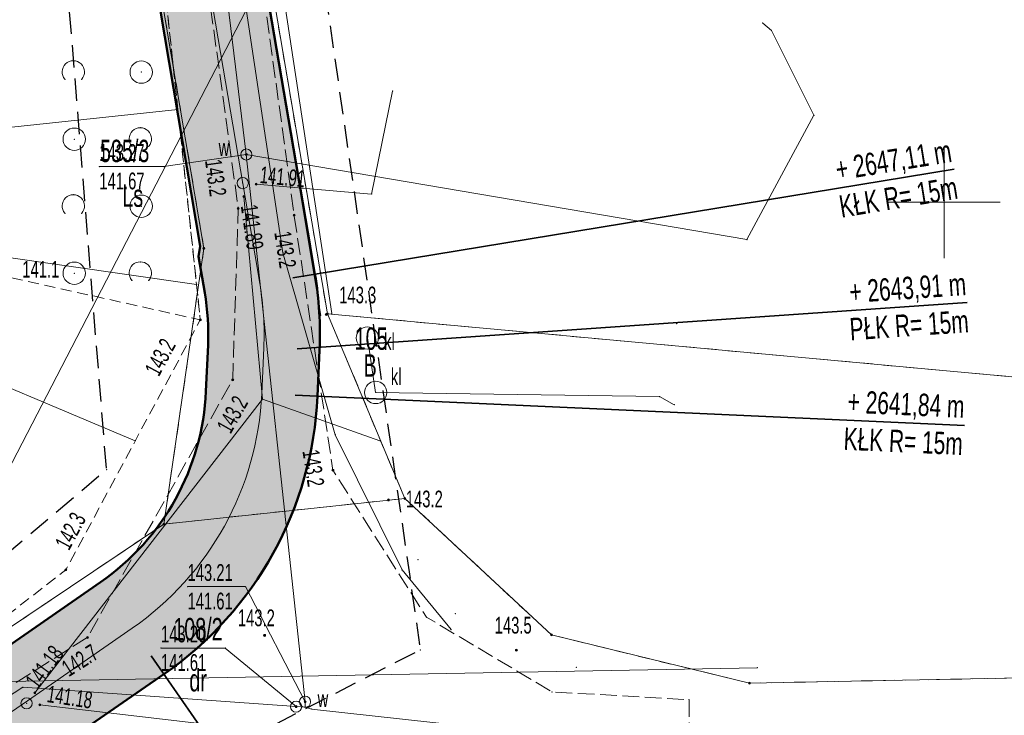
# Model space of a CAD drawing. Extents: x 6456700 to 6518119, y 5963420 to 5980059.
# Tile 210 of 256: x 6512477 to 6512521, y 5966226 to 5966257. Entities that reach past the tile are written whole.
import ezdxf
from ezdxf.enums import TextEntityAlignment as Align

# ---------------------------------------------------------------- set-up
doc = ezdxf.new("R2010")
doc.units = 0
doc.header["$MEASUREMENT"] = 0
for name, pattern in [('L_0_03', [1, 0.5, -0.5]), ('L_0_04', [1.5, 1, -0.5]), ('L_0_52', [1, 0.75, -0.25]), ('L_0_5A', [0.75, 0.5, -0.25])]:
    doc.linetypes.add(name, pattern=pattern)
doc.layers.get('0').update_dxf_attribs({"color": 2, "linetype": 'CONTINUOUS', "lineweight": 5})
for name, color, linetype, lineweight in [('000_Inne__niezydentyfikowane_', 7, 'CONTINUOUS', 18), ('18mm Kreska ciągła', 7, 'CONTINUOUS', 18), ('203_punkt_graniczny', 7, 'CONTINUOUS', 18), ('210_oznaczenie_konturu_uzytku_gruntowego', 96, 'CONTINUOUS', 18), ('211_numer_dzialki_ewidencyjnej', 7, 'CONTINUOUS', 18), ('218_kontur_uzytku_gruntowego', 96, 'L_0_03', 18), ('219_dzialka_ewidencyjna', 7, 'CONTINUOUS', 18), ('35mm Ciągła', 7, 'CONTINUOUS', 35), ('50mm Kreska ciągła', 7, 'CONTINUOUS', 50), ('9mm Kreska ciągła', 252, 'CONTINUOUS', 9), ('jezdnia', 7, 'CONTINUOUS', 18), ('komora_podziemna', 7, 'CONTINUOUS', 18), ('komora_podziemna_Atr17', 7, 'CONTINUOUS', 18), ('ogrodzenie_trwale', 7, 'CONTINUOUS', 18), ('osadnik__szambo', 7, 'CONTINUOUS', 18), ('osadnik__szambo_Atr17', 7, 'CONTINUOUS', 18), ('pikieta_naturalna', 7, 'CONTINUOUS', 18), ('pikieta_naturalna_Atr2', 7, 'CONTINUOUS', 18), ('przewod_elektroenergetyczny_niskiego_napiecia', 7, 'CONTINUOUS', 18), ('przewod_kanalizacyjny', 7, 'CONTINUOUS', 18), ('przewod_telekomunikacyjny_podziemny', 7, 'CONTINUOUS', 18), ('przewod_wodociagowy', 7, 'CONTINUOUS', 18), ('rzedna', 7, 'CONTINUOUS', 18), ('rzedna_Atr2', 7, 'CONTINUOUS', 18), ('rzedna_Atr3', 7, 'CONTINUOUS', 18), ('sciana_oporowa__linia_', 7, 'CONTINUOUS', 18), ('siatka_krzyrzy', 7, 'CONTINUOUS', 18), ('skarpa_nieumocniona', 7, 'CONTINUOUS', 18), ('studnia_kanalizacyjna', 7, 'CONTINUOUS', 18), ('zadrzewienie__zakrzewienie', 7, 'CONTINUOUS', 18), ('Zakres', 7, 'CONTINUOUS', 18)]:
    doc.layers.add(name, color=color, linetype=linetype, lineweight=lineweight)
doc.styles.get("Standard").update_dxf_attribs({"font": 'txt', "width": 0.75})
doc.styles.add('Znaczniki', font='GOTHIC.TTF', dxfattribs={"width": 0.7})

# ---------------------------------------------------------------- blocks, each defined once
blk = doc.blocks.new('mdcp_nowa')
at = {"layer": '203_punkt_graniczny', "linetype": 'Continuous', "lineweight": 18, "true_color": 0x000000}
for points in [[(6495216.85, 5982697.895, 1), (6495216.85, 5982697.985, 1)], [(6495222.38, 5982694.965, 1), (6495222.38, 5982695.055, 1)], [(6495225.85, 5982686.705, 1), (6495225.85, 5982686.795, 1)], [(6495215.06, 5982685.555, 1), (6495215.06, 5982685.645, 1)], [(6495232.41, 5982680.595, 1), (6495232.41, 5982680.685, 1)], [(6495241.28, 5982678.435, 1), (6495241.28, 5982678.525, 1)]]:
    blk.add_hatch(color=18, dxfattribs=at).paths.add_polyline_path(points)
at = {"layer": 'pikieta_naturalna', "linetype": 'Continuous', "lineweight": 18, "true_color": 0x000000}
for points in [[(6495218.39, 5982699.675, 1), (6495218.39, 5982699.765, 1)], [(6495220.89, 5982699.385, 1), (6495220.89, 5982699.475, 1)], [(6495222.33, 5982694.935, 1), (6495222.33, 5982695.025, 1)], [(6495216.69, 5982694.695, 1), (6495216.69, 5982694.785, 1)], [(6495218.14, 5982692.015, 1), (6495218.14, 5982692.105, 1)], [(6495222.63, 5982687.965, 1), (6495222.63, 5982688.055, 1)], [(6495225.12, 5982686.635, 1), (6495225.12, 5982686.725, 1)], [(6495210.67, 5982683.505, 1), (6495210.67, 5982683.595, 1)], [(6495211.64, 5982680.485, 1), (6495211.64, 5982680.575, 1)], [(6495219.57, 5982680.575, 1), (6495219.57, 5982680.665, 1)], [(6495230.84, 5982679.915, 1), (6495230.84, 5982680.005, 1)]]:
    blk.add_hatch(color=18, dxfattribs=at).paths.add_polyline_path(points)
at = {"layer": 'rzedna', "linetype": 'Continuous', "lineweight": 18, "true_color": 0x000000}
for points in [[(6495218.75, 5982702.095, 1), (6495218.75, 5982702.185, 1)], [(6495219.19, 5982700.765, 1), (6495219.19, 5982700.855, 1)], [(6495218.64, 5982700.215, 1), (6495218.64, 5982700.305, 1)], [(6495209.28, 5982678.005, 1), (6495209.28, 5982678.095, 1)], [(6495221.38, 5982677.605, 1), (6495221.38, 5982677.695, 1)], [(6495209.5, 5982677.465, 1), (6495209.5, 5982677.555, 1)], [(6495220.98, 5982677.385, 1), (6495220.98, 5982677.475, 1)]]:
    blk.add_hatch(color=18, dxfattribs=at).paths.add_polyline_path(points)
at = {"layer": '000_Inne__niezydentyfikowane_', "linetype": 'Continuous', "lineweight": 18, "flags": 128}
for points in [[(6495215.68, 5982704.16), (6495203.75, 5982702.88)], [(6495216.52, 5982696.33), (6495193.01, 5982699.69)], [(6495213.78, 5982689.33), (6495203.92, 5982693.47)]]:
    blk.add_lwpolyline(points, dxfattribs=at)
at = {"layer": '000_Inne__niezydentyfikowane_'}
for p in [(6495215.68, 5982704.16), (6495216.52, 5982696.33), (6495213.78, 5982689.33)]:
    blk.add_point(p, dxfattribs=at)
at = {"layer": '203_punkt_graniczny', "color": 7, "linetype": 'Continuous', "lineweight": 18}
for centre in [(6495216.85, 5982697.94), (6495222.38, 5982695.01), (6495225.85, 5982686.75), (6495215.06, 5982685.6), (6495232.41, 5982680.64), (6495241.28, 5982678.48)]:
    blk.add_circle(centre, 0.045, dxfattribs=at)
at = {"layer": '203_punkt_graniczny'}
for p in [(6495216.85, 5982697.94), (6495222.38, 5982695.01), (6495225.85, 5982686.75), (6495215.06, 5982685.6), (6495232.41, 5982680.64), (6495241.28, 5982678.48)]:
    blk.add_point(p, dxfattribs=at)
at = {"layer": '218_kontur_uzytku_gruntowego', "lineweight": 18, "flags": 128}
for points in [[(6495216.85, 5982697.94), (6495212.69, 5982722.62)], [(6495217.68, 5982722.62), (6495222.38, 5982695.01)], [(6495215.06, 5982685.6), (6495216.85, 5982697.94)], [(6495222.38, 5982695.01), (6495258.69, 5982691.67)], [(6495222.38, 5982695.01), (6495225.85, 5982686.75)], [(6495215.06, 5982685.6), (6495225.85, 5982686.75)], [(6495225.85, 5982686.75), (6495232.41, 5982680.64)], [(6495204.6, 5982678.58), (6495215.06, 5982685.6)], [(6495232.41, 5982680.64), (6495241.28, 5982678.48)], [(6495241.28, 5982678.48), (6495267.15, 5982678.99)]]:
    blk.add_lwpolyline(points, dxfattribs=at)
at = {"layer": '218_kontur_uzytku_gruntowego'}
for p in [(6495216.85, 5982697.94), (6495216.85, 5982697.94), (6495216.85, 5982697.94), (6495216.85, 5982697.94), (6495222.38, 5982695.01), (6495222.38, 5982695.01), (6495222.38, 5982695.01), (6495222.38, 5982695.01), (6495222.38, 5982695.01), (6495222.38, 5982695.01), (6495225.85, 5982686.75), (6495225.85, 5982686.75), (6495225.85, 5982686.75), (6495225.85, 5982686.75), (6495225.85, 5982686.75), (6495225.85, 5982686.75), (6495215.06, 5982685.6), (6495215.06, 5982685.6), (6495215.06, 5982685.6), (6495215.06, 5982685.6), (6495215.06, 5982685.6), (6495215.06, 5982685.6), (6495232.41, 5982680.64), (6495232.41, 5982680.64), (6495232.41, 5982680.64), (6495232.41, 5982680.64), (6495241.28, 5982678.48), (6495241.28, 5982678.48), (6495241.28, 5982678.48), (6495241.28, 5982678.48)]:
    blk.add_point(p, dxfattribs=at)
at = {"layer": '219_dzialka_ewidencyjna', "color": 3, "linetype": 'Continuous', "lineweight": 18, "flags": 128}
for points in [[(6495212.69, 5982722.62), (6495216.85, 5982697.94)], [(6495217.68, 5982722.62), (6495222.38, 5982695.01)], [(6495215.06, 5982685.6), (6495216.85, 5982697.94)], [(6495258.69, 5982691.67), (6495222.38, 5982695.01)], [(6495225.85, 5982686.75), (6495222.38, 5982695.01)], [(6495215.06, 5982685.6), (6495225.85, 5982686.75)], [(6495225.85, 5982686.75), (6495232.41, 5982680.64)], [(6495204.6, 5982678.58), (6495215.06, 5982685.6)], [(6495232.41, 5982680.64), (6495241.28, 5982678.48)], [(6495241.28, 5982678.48), (6495267.15, 5982678.99)]]:
    blk.add_lwpolyline(points, dxfattribs=at)
at = {"layer": '219_dzialka_ewidencyjna', "color": 3}
for p in [(6495216.85, 5982697.94), (6495216.85, 5982697.94), (6495222.38, 5982695.01), (6495222.38, 5982695.01), (6495222.38, 5982695.01), (6495225.85, 5982686.75), (6495225.85, 5982686.75), (6495225.85, 5982686.75), (6495215.06, 5982685.6), (6495215.06, 5982685.6), (6495215.06, 5982685.6), (6495232.41, 5982680.64), (6495232.41, 5982680.64), (6495241.28, 5982678.48), (6495241.28, 5982678.48)]:
    blk.add_point(p, dxfattribs=at)
at = {"layer": 'jezdnia', "color": 7, "linetype": 'L_0_52', "lineweight": 18, "flags": 128}
blk.add_lwpolyline([(6495195.83, 5982978.97), (6495200.77, 5982990.52), (6495203.76, 5983005.28), (6495200.35, 5983025.82), (6495193.24, 5983036.29), (6495189.14, 5983049.6), (6495185.12, 5983067.8), (6495183.17, 5983077.08), (6495178.19, 5983089.73), (6495174.64, 5983098.86), (6495168.43, 5983115.09), (6495161.55, 5983133.83), (6495154.76, 5983147.58), (6495144.33, 5983166.27), (6495135.54, 5983182.13), (6495131.43, 5983212.99), (6495131.68, 5983233.26), (6495131.46, 5983243.99), (6495128.32, 5983280.81), (6495127.29, 5983298.52), (6495124.19, 5983336.19), (6495123.5, 5983344), (6495121.28, 5983367.92), (6495119.64, 5983396.13), (6495116.73, 5983412.76), (6495117.19, 5983441.35), (6495116.43, 5983457.42), (6495115.48, 5983476.53), (6495115.11, 5983482.62), (6495112.3, 5983484.4), (6495091.45, 5983481.81), (6495091.37, 5983484.19), (6495109.96, 5983486.92), (6495113.25, 5983490.41), (6495113.24, 5983503.43), (6495112.69, 5983521.82), (6495113.13, 5983545.8), (6495113.51, 5983566.95), (6495116.02, 5983585), (6495118.4, 5983609.28), (6495123.42, 5983650.06), (6495131.2, 5983686.54), (6495140.07, 5983719.72), (6495146.41, 5983753.33), (6495149.05, 5983763.24), (6495154.18, 5983776.85), (6495160.67, 5983784.68), (6495175.29, 5983798.4), (6495197.26, 5983816.17), (6495217.4, 5983831.86), (6495238.65, 5983846.53), (6495263.72, 5983869.02), (6495276.39, 5983884.8), (6495285.32, 5983901), (6495289.2, 5983910.41), (6495292.89, 5983924.2), (6495294.78, 5983930.12), (6495299.2, 5983944.93), (6495304.61, 5983964.52), (6495307.5, 5983979.46), (6495307.59, 5983992.22), (6495306.46, 5984009.09), (6495305.69, 5984028.3), (6495305.67, 5984038.17), (6495300.99, 5984057.07), (6495297.28, 5984082.3), (6495291.79, 5984107.54), (6495288.36, 5984130.45), (6495280.64, 5984151.56), (6495274.64, 5984171.22), (6495270.98, 5984181.26), (6495273.99, 5984181.03), (6495276.87, 5984171.8), (6495283.5, 5984152.14), (6495291.35, 5984131.82), (6495294.78, 5984110.77), (6495299.68, 5984081.31), (6495303.27, 5984060.79), (6495332.62, 5984062.58), (6495350.78, 5984065.69), (6495352.73, 5984070.57), (6495357.63, 5984062.1), (6495352.37, 5984062.87), (6495334.16, 5984059.86), (6495303.89, 5984056.79), (6495307.64, 5984045.46), (6495309.06, 5984037.47), (6495310.62, 5984029.01), (6495312.95, 5983997.49), (6495310.44, 5983991.82), (6495310.09, 5983979.31), (6495307.08, 5983963.82), (6495301.68, 5983944.67), (6495295.97, 5983923.79), (6495292.77, 5983913.71), (6495290.13, 5983906.38), (6495284.32, 5983893.37), (6495278.05, 5983883.04), (6495264.46, 5983865.44), (6495239.09, 5983842.69), (6495219.23, 5983829.73), (6495216.93, 5983819.97), (6495223.58, 5983813.84), (6495228.16, 5983809.41), (6495224.21, 5983807.55), (6495214.94, 5983813.05), (6495207.87, 5983817.5), (6495201.24, 5983815.27), (6495178.34, 5983796.41), (6495165.6, 5983786.15), (6495159.73, 5983777.73), (6495154.77, 5983771.17), (6495151.16, 5983759.97), (6495150.26, 5983749.93), (6495142.6, 5983719.51), (6495134.42, 5983684.95), (6495127.4, 5983650.76), (6495120.08, 5983602.2), (6495117.42, 5983578.29), (6495115.94, 5983567.9), (6495115.38, 5983544.13), (6495115.07, 5983520.98), (6495115.65, 5983504.52), (6495116.24, 5983490.91), (6495120.25, 5983487.29), (6495126.33, 5983487.84), (6495143.65, 5983489.58), (6495144.46, 5983486.94), (6495127.88, 5983485.15), (6495121.64, 5983482.36), (6495118.37, 5983476.22), (6495119.55, 5983458.22), (6495119.45, 5983441.1), (6495120.18, 5983413.18), (6495121.99, 5983405.13), (6495126.07, 5983403.29), (6495130.48, 5983403.23), (6495129.73, 5983399.77), (6495124.35, 5983396.96), (6495123.73, 5983368.04), (6495126.63, 5983336.2), (6495129.59, 5983298.85), (6495131.1, 5983280.79), (6495133, 5983262.8), (6495134.25, 5983243.51), (6495134.8, 5983233.03), (6495133.67, 5983213.6), (6495138.07, 5983181.73), (6495146.27, 5983167.62), (6495157.18, 5983147.99), (6495163.68, 5983134.39), (6495170.96, 5983115.51), (6495175.46, 5983104.48), (6495181.17, 5983100.74), (6495199.93, 5983101.55), (6495199.17, 5983099.07), (6495182.34, 5983097.53), (6495180.35, 5983094.32), (6495185.39, 5983081.2), (6495192.07, 5983052.44), (6495195.58, 5983038.04), (6495198.53, 5983033.23), (6495203.76, 5983025.83), (6495206.13, 5983003.89), (6495202.54, 5982989.27), (6495201.18, 5982984.38), (6495199.22, 5982977.33), (6495199.31, 5982965.37), (6495200.17, 5982948.62), (6495203.01, 5982926.24), (6495205.43, 5982907.13), (6495210.02, 5982873.53), (6495214.31, 5982847.66), (6495217.75, 5982836.69), (6495222.16, 5982822), (6495228.36, 5982806.97), (6495230.37, 5982804.25), (6495235.28, 5982800.03), (6495240.12, 5982797.03), (6495226.36, 5982801.25), (6495225.42, 5982799.59), (6495224.16, 5982791.52), (6495222.71, 5982778.54), (6495222.21, 5982760.62), (6495221.26, 5982748.78), (6495217.72, 5982722.5), (6495220.89, 5982699.43), (6495222.63, 5982688.01), (6495226.82, 5982681.43), (6495232.44, 5982678.09), (6495238.57, 5982677.74), (6495238.58, 5982674.2), (6495234.94, 5982674.18), (6495222.7, 5982675.95), (6495211.13, 5982675.67), (6495203.44, 5982672.24), (6495190.56, 5982660.85), (6495183.64, 5982651.87), (6495180.18, 5982645.51), (6495176.56, 5982638.14), (6495173.06, 5982629.9), (6495169.79, 5982622.28), (6495168.95, 5982621.1), (6495167.1, 5982622.09), (6495169.54, 5982629.99), (6495175.88, 5982643.52), (6495181.21, 5982652.88), (6495188.25, 5982661.9), (6495200.25, 5982673.34), (6495211.64, 5982680.53), (6495218.14, 5982692.06), (6495218.39, 5982699.72), (6495215.1, 5982723.62), (6495216.08, 5982729.8), (6495218.41, 5982743.49), (6495220.09, 5982761.04), (6495220.41, 5982779.3), (6495221.74, 5982791.03), (6495222.5, 5982799.07), (6495220.92, 5982803.86), (6495210.51, 5982812.59), (6495206.38, 5982817.94), (6495202.5, 5982823.86), (6495197.41, 5982834.99), (6495191.07, 5982840.79), (6495178.96, 5982851.25), (6495180.72, 5982852.83), (6495192.33, 5982842.82), (6495193.9, 5982841.49), (6495196.29, 5982839.47), (6495200.7, 5982838.43), (6495206.86, 5982825.62), (6495210.11, 5982820.87), (6495214.26, 5982814.71), (6495221.36, 5982809.09), (6495224.36, 5982806.84), (6495223.38, 5982810.9), (6495218.5, 5982823.84), (6495214.57, 5982836.22), (6495211.53, 5982847.15), (6495206.8, 5982872.08), (6495202.64, 5982906.51), (6495199.04, 5982926.21), (6495196.67, 5982948.55), (6495195.68, 5982964.58)], close=True, dxfattribs=at)
at = {"layer": 'jezdnia'}
for p in [(6495218.39, 5982699.72), (6495220.89, 5982699.43), (6495218.14, 5982692.06), (6495222.63, 5982688.01), (6495226.82, 5982681.43), (6495211.64, 5982680.53), (6495232.44, 5982678.09), (6495238.57, 5982677.74)]:
    blk.add_point(p, dxfattribs=at)
at = {"layer": 'komora_podziemna', "color": 5, "linetype": 'Continuous', "lineweight": 13}
for centre in [(6495218.75, 5982702.14), (6495220.98, 5982677.43), (6495221.38, 5982677.65)]:
    blk.add_circle(centre, 0.25, dxfattribs=at)
at = {"layer": 'komora_podziemna'}
for p in [(6495218.75, 5982702.14), (6495220.98, 5982677.43), (6495221.38, 5982677.65)]:
    blk.add_point(p, dxfattribs=at)
at = {"layer": 'ogrodzenie_trwale'}
for p in [(6495222.33, 5982694.98), (6495238.01, 5982694.57), (6495225.12, 5982686.68), (6495226.43, 5982684.01), (6495228.11, 5982681.59), (6495230.84, 5982679.96), (6495233.52, 5982679.19)]:
    blk.add_point(p, dxfattribs=at)
at = {"layer": 'osadnik__szambo', "color": 34, "linetype": 'Continuous', "lineweight": 18}
for centre in [(6495224.17, 5982693.93), (6495224.54, 5982691.49)]:
    blk.add_circle(centre, 0.5, dxfattribs=at)
at = {"layer": 'osadnik__szambo'}
for p in [(6495224.17, 5982693.93), (6495224.54, 5982691.49)]:
    blk.add_point(p, dxfattribs=at)
at = {"layer": 'pikieta_naturalna', "color": 7, "linetype": 'Continuous', "lineweight": 18}
for centre in [(6495218.39, 5982699.72), (6495220.89, 5982699.43), (6495222.33, 5982694.98), (6495216.69, 5982694.74), (6495218.14, 5982692.06), (6495222.63, 5982688.01), (6495225.12, 5982686.68), (6495210.67, 5982683.55), (6495211.64, 5982680.53), (6495219.57, 5982680.62), (6495230.84, 5982679.96)]:
    blk.add_circle(centre, 0.045, dxfattribs=at)
at = {"layer": 'pikieta_naturalna'}
for p in [(6495218.39, 5982699.72), (6495220.89, 5982699.43), (6495222.33, 5982694.98), (6495216.69, 5982694.74), (6495218.14, 5982692.06), (6495222.63, 5982688.01), (6495225.12, 5982686.68), (6495210.67, 5982683.55), (6495211.64, 5982680.53), (6495219.57, 5982680.62), (6495230.84, 5982679.96)]:
    blk.add_point(p, dxfattribs=at)
at = {"layer": 'przewod_elektroenergetyczny_niskiego_napiecia', "color": 1, "linetype": 'Continuous', "lineweight": 18, "flags": 128}
for points in [[(6495203.13, 5982678.47), (6495223.63, 5982718.04)], [(6495203.13, 5982678.47), (6495241.63, 5982679.17)]]:
    blk.add_lwpolyline(points, dxfattribs=at)
at = {"layer": 'przewod_elektroenergetyczny_niskiego_napiecia'}
blk.add_point((6495241.63, 5982679.17), dxfattribs=at)
at = {"layer": 'przewod_elektroenergetyczny_niskiego_napiecia', "color": 1}
blk.add_point((6495241.63, 5982679.17), dxfattribs=at)
at = {"layer": 'przewod_kanalizacyjny', "color": 34, "linetype": 'Continuous', "lineweight": 18, "flags": 128}
for points in [[(6495225.3, 5982704.98), (6495224.36, 5982700.37), (6495219.19, 5982700.81)], [(6495218.64, 5982700.26), (6495219.47, 5982691.19), (6495209.28, 5982678.05)], [(6495224.17, 5982693.93), (6495224.54, 5982691.49), (6495237.25, 5982691.31), (6495237.91, 5982690.94)], [(6495224.73, 5982689.33), (6495219.47, 5982691.19)], [(6495232.48, 5982674.82), (6495209.5, 5982677.51)]]:
    blk.add_lwpolyline(points, dxfattribs=at)
at = {"layer": 'przewod_kanalizacyjny'}
for p in [(6495225.3, 5982704.98), (6495219.19, 5982700.81), (6495218.64, 5982700.26), (6495224.36, 5982700.37), (6495224.17, 5982693.93), (6495224.54, 5982691.49), (6495219.47, 5982691.19), (6495219.47, 5982691.19), (6495237.25, 5982691.31), (6495237.91, 5982690.94), (6495224.73, 5982689.33), (6495209.28, 5982678.05), (6495209.5, 5982677.51)]:
    blk.add_point(p, dxfattribs=at)
at = {"layer": 'przewod_telekomunikacyjny_podziemny', "color": 30, "linetype": 'Continuous', "lineweight": 18, "flags": 128}
blk.add_lwpolyline([(6495227.92, 5982680.88), (6495225.72, 5982683.55), (6495222.73, 5982689.6), (6495220.39, 5982697.74), (6495216.83, 5982721.36), (6495217.73, 5982731.49), (6495220.33, 5982746.55), (6495221.13, 5982764.75), (6495223.07, 5982800.31), (6495220.81, 5982801.32)], dxfattribs=at)
at = {"layer": 'przewod_telekomunikacyjny_podziemny'}
for p in [(6495220.39, 5982697.74), (6495222.73, 5982689.6), (6495225.72, 5982683.55), (6495227.92, 5982680.88)]:
    blk.add_point(p, dxfattribs=at)
at = {"layer": 'przewod_wodociagowy', "color": 5, "linetype": 'Continuous', "lineweight": 18, "flags": 128}
for points in [[(6495221.38, 5982677.4), (6495221.38, 5982677.65), (6495218.75, 5982702.14), (6495216.25, 5982722.62), (6495220.37, 5982738.97), (6495221.1, 5982757), (6495223.17, 5982787.77), (6495226.76, 5982805.45)], [(6495241.87, 5982708.02), (6495242.26, 5982707.69), (6495244.16, 5982703.9), (6495241.16, 5982698.33), (6495218.75, 5982702.14)], [(6495141.74, 5982586.62), (6495142.18, 5982588.3), (6495155.04, 5982602.15), (6495166.84, 5982620.28), (6495169.54, 5982626.28), (6495170.45, 5982629.21), (6495171.51, 5982640.57), (6495178.33, 5982653.56), (6495190.65, 5982666.48), (6495208.75, 5982678.3), (6495220.98, 5982677.43), (6495221.38, 5982677.4)], [(6495221.38, 5982677.4), (6495221.67, 5982677.32), (6495234.16, 5982675.94), (6495234.16, 5982674.23), (6495234.18, 5982674.19)]]:
    blk.add_lwpolyline(points, dxfattribs=at)
at = {"layer": 'przewod_wodociagowy'}
for p in [(6495241.87, 5982708.02), (6495242.26, 5982707.69), (6495244.16, 5982703.9), (6495218.75, 5982702.14), (6495218.75, 5982702.14), (6495241.16, 5982698.33), (6495208.75, 5982678.3), (6495220.98, 5982677.43), (6495221.38, 5982677.65), (6495221.38, 5982677.4), (6495221.38, 5982677.4), (6495221.38, 5982677.4), (6495221.67, 5982677.32)]:
    blk.add_point(p, dxfattribs=at)
at = {"layer": 'rzedna', "color": 7, "linetype": 'Continuous', "lineweight": 18}
for centre in [(6495218.75, 5982702.14), (6495219.19, 5982700.81), (6495218.64, 5982700.26), (6495209.28, 5982678.05), (6495221.38, 5982677.65), (6495209.5, 5982677.51), (6495220.98, 5982677.43)]:
    blk.add_circle(centre, 0.045, dxfattribs=at)
at = {"layer": 'rzedna'}
for p in [(6495218.75, 5982702.14), (6495219.19, 5982700.81), (6495218.64, 5982700.26), (6495209.28, 5982678.05), (6495209.5, 5982677.51), (6495220.98, 5982677.43), (6495221.38, 5982677.65)]:
    blk.add_point(p, dxfattribs=at)
at = {"layer": 'rzedna_Atr2', "color": 7, "linetype": 'Continuous', "lineweight": 18, "flags": 128}
for points in [[(6495218.75, 5982702.14), (6495215.06, 5982701.6), (6495212.169, 5982701.6)], [(6495221.38, 5982677.65), (6495218.71, 5982682.8), (6495216.117, 5982682.8)], [(6495220.98, 5982677.43), (6495217.81, 5982680.05), (6495214.93, 5982680.05)]]:
    blk.add_lwpolyline(points, dxfattribs=at)
at = {"layer": 'rzedna_Atr2'}
for p in [(6495218.75, 5982702.14), (6495212.169, 5982701.6), (6495215.06, 5982701.6), (6495216.117, 5982682.8), (6495218.71, 5982682.8), (6495214.93, 5982680.05), (6495217.81, 5982680.05), (6495220.98, 5982677.43), (6495221.38, 5982677.65)]:
    blk.add_point(p, dxfattribs=at)
at = {"layer": 'sciana_oporowa__linia_', "color": 7, "linetype": 'Continuous', "lineweight": 18, "flags": 128}
for points in [[(6495222.083, 5982694.941), (6495219.688, 5982709.339), (6495223.178, 5982709.827)], [(6495222.577, 5982695.019), (6495220.492, 5982708.761), (6495223.262, 5982709.333)]]:
    blk.add_lwpolyline(points, dxfattribs=at)
at = {"layer": 'sciana_oporowa__linia_'}
for p in [(6495222.083, 5982694.941), (6495222.577, 5982695.019)]:
    blk.add_point(p, dxfattribs=at)
at = {"layer": 'siatka_krzyrzy', "linetype": 'Continuous', "lineweight": 18, "flags": 128}
for points in [[(6495250, 5982697.5), (6495250, 5982702.5)], [(6495247.5, 5982700), (6495252.5, 5982700)]]:
    blk.add_lwpolyline(points, dxfattribs=at)
at = {"layer": 'skarpa_nieumocniona', "color": 7, "linetype": 'L_0_5A', "lineweight": 18, "flags": 128}
blk.add_lwpolyline([(6495164.9, 5982649.94), (6495163.09, 5982656.15), (6495163.22, 5982669.76), (6495188.38, 5982689.5), (6495186.2, 5982708.84), (6495198.1, 5982771.69), (6495189.71, 5982797.13), (6495190.11, 5982813.04), (6495182.48, 5982827.31), (6495178.96, 5982851.25), (6495191.07, 5982840.79), (6495191.62, 5982834.85), (6495199.04, 5982823.27), (6495211.41, 5982810.19), (6495217.82, 5982801.43), (6495220.68, 5982793.48), (6495219.14, 5982761.8), (6495218.03, 5982751.42), (6495216.68, 5982735.87), (6495213.76, 5982722.16), (6495216.69, 5982694.74), (6495210.67, 5982683.55), (6495198.18, 5982673.88), (6495187.65, 5982663.43), (6495180.03, 5982652.28), (6495172.14, 5982641.91), (6495170.9, 5982640.23)], close=True, dxfattribs=at)
at = {"layer": 'skarpa_nieumocniona'}
for p in [(6495216.69, 5982694.74), (6495216.69, 5982694.74), (6495210.67, 5982683.55), (6495210.67, 5982683.55)]:
    blk.add_point(p, dxfattribs=at)
at = {"layer": 'studnia_kanalizacyjna', "color": 34, "linetype": 'Continuous', "lineweight": 13}
for centre in [(6495218.59, 5982700.86), (6495208.91, 5982677.58)]:
    blk.add_circle(centre, 0.25, dxfattribs=at)
at = {"layer": 'studnia_kanalizacyjna'}
for p in [(6495218.59, 5982700.86), (6495208.91, 5982677.58)]:
    blk.add_point(p, dxfattribs=at)
at = {"layer": 'zadrzewienie__zakrzewienie', "color": 7, "linetype": 'L_0_5A', "lineweight": 18, "flags": 128}
blk.add_lwpolyline([(6495208.22, 5982696.63), (6495198.36, 5982723.92), (6495199.6, 5982754.85), (6495198.1, 5982771.69), (6495189.71, 5982797.13), (6495190.11, 5982813.04), (6495182.48, 5982827.31), (6495178.96, 5982851.25), (6495191.07, 5982840.79), (6495191.62, 5982834.85), (6495199.04, 5982823.27), (6495211.41, 5982810.19), (6495217.82, 5982801.43), (6495220.68, 5982793.48), (6495219.14, 5982761.8), (6495218.03, 5982751.42), (6495216.68, 5982735.87), (6495213.76, 5982722.16), (6495216.69, 5982694.74)], close=True, dxfattribs=at)
at = {"layer": 'zadrzewienie__zakrzewienie', "color": 7, "linetype": 'Continuous', "lineweight": 18}
for centre in [(6495214.046, 5982705.826), (6495211.046, 5982702.826), (6495214.046, 5982699.826), (6495211.046, 5982696.826)]:
    blk.add_circle(centre, 0.5, dxfattribs=at)
for centre in [(6495211.004, 5982705.837), (6495214.004, 5982702.837), (6495211.004, 5982699.837), (6495214.004, 5982696.837)]:
    blk.add_arc(centre, 0.5, 318.85, 221.162, dxfattribs=at)
at = {"layer": 'zadrzewienie__zakrzewienie'}
for p in [(6495211.004, 5982706.337), (6495210.628, 5982705.508), (6495211.38, 5982705.508), (6495214.046, 5982705.826), (6495214.004, 5982703.337), (6495211.046, 5982702.826), (6495213.628, 5982702.508), (6495214.38, 5982702.508), (6495211.004, 5982700.337), (6495214.046, 5982699.826), (6495210.628, 5982699.508), (6495211.38, 5982699.508), (6495214.004, 5982697.337), (6495211.046, 5982696.826), (6495213.628, 5982696.508), (6495214.38, 5982696.508), (6495216.69, 5982694.74)]:
    blk.add_point(p, dxfattribs=at)
at = {"layer": 'Zakres', "linetype": 'L_0_04', "lineweight": 25, "flags": 128}
blk.add_lwpolyline([(6495113.77, 5985050.22), (6495121.12, 5984877.07), (6495125.76, 5984757.87), (6495129.89, 5984649.81), (6495141.08, 5984611.3), (6495145.77, 5984544.53), (6495147.36, 5984487.27), (6495157.22, 5984392.07), (6495162.95, 5984387.45), (6495180.24, 5984384.16), (6495229.5, 5984386.61), (6495251.65, 5984373.41), (6495258.77, 5984357.12), (6495255.44, 5984330.44), (6495250.77, 5984304.39), (6495252.21, 5984282.78), (6495255.46, 5984256.45), (6495254.94, 5984238.25), (6495266.4, 5984211), (6495277.24, 5984182.33), (6495294.2, 5984133.19), (6495300.94, 5984095.37), (6495313.24, 5984037.69), (6495317.44, 5983978.18), (6495300.35, 5983922.18), (6495282.35, 5983883.38), (6495266.21, 5983862.23), (6495242.03, 5983839.67), (6495211.11, 5983816.86), (6495158.26, 5983772.66), (6495130.6, 5983651.16), (6495116.31, 5983543.43), (6495129.51, 5983346.73), (6495134.58, 5983264.71), (6495139.64, 5983186.97), (6495193.25, 5983077.94), (6495199.2, 5983041.97), (6495206.23, 5983026), (6495208.96, 5983004.88), (6495202.27, 5982979.48), (6495202.42, 5982950.13), (6495209.35, 5982897.38), (6495215.97, 5982850.34), (6495228.6, 5982809.97), (6495226.85, 5982778.82), (6495225.04, 5982750.56), (6495220.26, 5982723.37), (6495226.54, 5982679.97), (6495206.06, 5982669.48), (6495192.68, 5982657.71), (6495184.57, 5982648.65), (6495174.78, 5982624.58), (6495164.23, 5982604.61), (6495150.7, 5982588.3), (6495137.69, 5982582.43), (6495118.26, 5982573.75), (6495100.35, 5982558.42), (6495090.36, 5982544.99), (6495075.87, 5982519.06), (6495060.83, 5982499.68), (6495049.41, 5982485.49), (6495035.07, 5982459.7), (6495006.7, 5982406.64), (6494980.89, 5982351.84), (6494944.35, 5982293.29), (6494925.72, 5982250.11), (6494905.2, 5982190.37), (6494898.43, 5982153.5), (6494879.51, 5982063.89), (6494864.14, 5981992.66), (6494816.93, 5981768.61), (6494777.79, 5981577.7), (6494739.84, 5981394.72), (6494718.65, 5981297.89), (6494716.45, 5981237.31), (6494738.62, 5981208.21), (6494776.48, 5981173.06), (6494817.16, 5981137.44), (6494847.63, 5981109.8), (6494877.39, 5981077.08), (6494912.75, 5981030.55), (6494916.06, 5981014.71), (6494903.86, 5980957.01), (6494916.13, 5980953.51), (6494892.32, 5980927.59), (6494850.7, 5980858.8), (6494806.81, 5980779.89), (6494785.1, 5980753.49), (6494715.22, 5980723.29), (6494679.96, 5980686.78), (6494651.35, 5980651.29), (6494549.14, 5980683.24), (6494511.84, 5980659.66), (6494443.61, 5980630.33), (6494428.78, 5980598.6), (6494431.58, 5980579.46), (6494420.56, 5980549.76), (6494416.45, 5980528.2), (6494403.86, 5980507.16), (6494388.89, 5980482.96), (6494365.32, 5980407.99), (6494335.67, 5980315.15), (6494332.29, 5980297.41), (6494335.1, 5980278.18), (6494347.25, 5980254.84), (6494336.79, 5980250.09), (6494300.04, 5980271.34), (6494320.8, 5980301.43), (6494336.81, 5980349.17), (6494344.85, 5980380.92), (6494360.85, 5980437.13), (6494374.18, 5980476.38), (6494386.14, 5980498.84), (6494403.02, 5980528.52), (6494411.33, 5980563.19), (6494420.84, 5980586.25), (6494420.25, 5980601.11), (6494434.95, 5980635.94), (6494446.75, 5980644.99), (6494465.77, 5980647.27), (6494513.02, 5980669.46), (6494507.85, 5980679.68), (6494547.89, 5980705.83), (6494570.06, 5980691.34), (6494636.17, 5980669.05), (6494706.14, 5980756.86), (6494742.78, 5980772.58), (6494798.53, 5980814.27), (6494826.12, 5980867.97), (6494849.57, 5980908.6), (6494845.35, 5980942.01), (6494853.94, 5980970.83), (6494891.08, 5980960.54), (6494890.11, 5980965.73), (6494903.94, 5981025.69), (6494869.98, 5981070.3), (6494770.97, 5981160.58), (6494728.18, 5981200.64), (6494706.13, 5981229.56), (6494707.94, 5981299.75), (6494728.84, 5981398.1), (6494767.06, 5981580.19), (6494806.17, 5981770.55), (6494854.36, 5981994.76), (6494869.73, 5982065.97), (6494888.61, 5982155.44), (6494891.67, 5982173.95), (6494895.82, 5982197.45), (6494916.38, 5982253.72), (6494935.47, 5982297.95), (6494954.97, 5982331.67), (6494972.09, 5982356.64), (6494997.76, 5982411.14), (6495026.29, 5982464.48), (6495041.09, 5982491.09), (6495052.99, 5982505.88), (6495067.51, 5982524.6), (6495081.94, 5982550.43), (6495092.99, 5982565.28), (6495112.86, 5982582.29), (6495133.59, 5982591.55), (6495144.48, 5982596.46), (6495155.87, 5982610.19), (6495165.7, 5982628.8), (6495175.96, 5982654.03), (6495185.62, 5982664.83), (6495200.4, 5982677.82), (6495212.49, 5982688.04), (6495209.64, 5982723.43), (6495215.22, 5982750.57), (6495216.87, 5982779.54), (6495218.31, 5982809.31), (6495206.86, 5982847.92), (6495199.44, 5982894.74), (6495192.11, 5982948.71), (6495190.16, 5982979.24), (6495183.47, 5983075.16), (6495129.79, 5983184.34), (6495124.6, 5983264.07), (6495119.53, 5983346.09), (6495106.27, 5983543.75), (6495120.74, 5983652.9), (6495148.75, 5983779.42), (6495204.15, 5983826.04), (6495273.41, 5983889.36), (6495288.53, 5983927.42), (6495300.83, 5983964.69), (6495303.91, 5983980.14), (6495301.32, 5984039.55), (6495291.1, 5984093.63), (6495284.5, 5984130.67), (6495267.84, 5984178.93), (6495257.12, 5984207.3), (6495244.96, 5984236.19), (6495244.79, 5984255.42), (6495242.25, 5984281.97), (6495240.71, 5984304.95), (6495245.55, 5984331.94), (6495248.51, 5984355.64), (6495243.77, 5984366.47), (6495226.98, 5984376.47), (6495179.54, 5984374.12), (6495158.61, 5984378.09), (6495147.7, 5984386.91), (6495137.38, 5984486.61), (6495135.78, 5984544.04), (6495131.18, 5984609.54), (6495119.95, 5984648.2), (6495115.76, 5984757.49), (6495111.12, 5984876.67), (6495103.73, 5985050.93), (6495109.36, 5985081.73), (6495120.41, 5985085.88)], close=True, dxfattribs=at)
at = {"layer": 'Zakres'}
for p in [(6495212.49, 5982688.04), (6495226.54, 5982679.97)]:
    blk.add_point(p, dxfattribs=at)
at = {"layer": '210_oznaczenie_konturu_uzytku_gruntowego', "lineweight": 20, "width": 0.66}
for s, p in [('Ls', (6495213.2, 5982700.8)), ('B', (6495224, 5982693.2)), ('dr', (6495216.2, 5982679.11))]:
    blk.add_text(s, height=1, dxfattribs=at).set_placement(p, align=Align.TOP_LEFT)
at = {"layer": '211_numer_dzialki_ewidencyjnej', "color": 7, "lineweight": 20, "width": 0.66}
for s, p in [('535/3', (6495212.2, 5982702.8)), ('105', (6495223.6, 5982694.4)), ('108/2', (6495215.48, 5982681.4))]:
    blk.add_text(s, height=1, dxfattribs=at).set_placement(p, align=Align.TOP_LEFT)
at = {"layer": 'komora_podziemna_Atr17', "color": 7, "lineweight": 15, "width": 0.66}
for p in [(6495217.509, 5982702.83), (6495221.94, 5982678.16)]:
    blk.add_text('w', height=0.75, dxfattribs=at).set_placement(p, align=Align.TOP_LEFT)
at = {"layer": 'osadnik__szambo_Atr17', "color": 34, "lineweight": 15, "width": 0.66}
for p in [(6495224.92, 5982694.14), (6495225.22, 5982692.57)]:
    blk.add_text('kl', height=0.75, dxfattribs=at).set_placement(p, align=Align.TOP_LEFT)
at = {"layer": 'pikieta_naturalna_Atr2', "color": 7, "lineweight": 15, "width": 0.66}
for s, rotation, p in [('143.2', 277.8, (6495217.64, 5982701.97)), ('143.2', 278.7, (6495220.74, 5982698.76)), ('143.2', 61.7, (6495214.17, 5982692.52)), ('143.2', 60.6, (6495217.39, 5982689.97)), ('143.2', 278.7, (6495222.001, 5982688.983)), ('142.3', 61.7, (6495210.15, 5982684.74)), ('142.7', 32.3, (6495210.4, 5982679.38))]:
    blk.add_text(s, height=0.75, rotation=rotation, dxfattribs=at).set_placement(p, align=Align.TOP_LEFT)
for s, p in [('141.1', (6495208.72, 5982697.38)), ('143.3', (6495222.91, 5982696.23)), ('143.2', (6495225.89, 5982687.1)), ('143.2', (6495218.37, 5982681.78)), ('143.5', (6495229.87, 5982681.45))]:
    blk.add_text(s, height=0.75, dxfattribs=at).set_placement(p, align=Align.TOP_LEFT)
at = {"layer": 'rzedna_Atr2', "color": 7, "lineweight": 15, "width": 0.66}
for s, p in [('143.27', (6495212.169, 5982702.607)), ('143.21', (6495216.117, 5982683.808)), ('143.20', (6495214.93, 5982681.058))]:
    blk.add_text(s, height=0.75, dxfattribs=at).set_placement(p, align=Align.TOP_LEFT)
for s, rotation, p in [('141.91', 354.3, (6495219.405, 5982701.616)), ('141.89', 278.2, (6495219.242, 5982699.948)), ('141.18', 53.5, (6495208.807, 5982678.616)), ('141.18', 351.5, (6495209.9, 5982678.382))]:
    blk.add_text(s, height=0.75, rotation=rotation, dxfattribs=at).set_placement(p, align=Align.TOP_LEFT)
at = {"layer": 'rzedna_Atr3', "color": 7, "lineweight": 15, "width": 0.66}
for s, p in [('141.67', (6495212.169, 5982701.332)), ('141.61', (6495216.117, 5982682.532)), ('141.61', (6495214.93, 5982679.782))]:
    blk.add_text(s, height=0.75, dxfattribs=at).set_placement(p, align=Align.TOP_LEFT)

msp = doc.modelspace()

# ---------------------------------------------------------------- block references
at = {"linetype": 'ByBlock'}
msp.add_blockref('mdcp_nowa', (17268.786, -16450.998), dxfattribs=at)

# ---------------------------------------------------------------- next in the draw order: hatches: boundary and pattern name
at = {"layer": '9mm Kreska ciągła'}
h = msp.add_hatch(dxfattribs=at)
h.set_pattern_fill('SAND_AND_LIME', color=4, scale=0.1)
h.set_pattern_definition([(37.5, (6512163.41104, 5965706.02106), (-0.006803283, 0.208096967), [0, -0.16416, 0, -0.1836, 0, -0.1755]), (7.5, (6512163.41104, 5965706.02106), (0.19113588, 0.30479178), [0, -0.08856, 0, -0.14796, 0, -0.0567]), (-32.5, (6512163.2782, 5965706.02106), (0.33632732, 0.00061118), [0, -0.054, 0, -0.1944, 0, -0.2538]), (-42.5, (6512163.2782, 5965706.02106), (0.32466167, 0.09478896), [0, -0.027, 0, -0.12744, 0, -0.1458])])
edge = h.paths.add_edge_path()
edge.add_line((6512494.454, 5966351.121), (6512492.815, 5966327.914))
edge.add_arc((6512641.445, 5966317.419), 149, 175.96099, 178.25385)
edge.add_line((6512492.514, 5966321.96), (6512491.933, 5966302.891))
edge.add_arc((6512440.957, 5966304.445), 51, 348.133, 358.2538, ccw=False)
edge.add_line((6512490.867, 5966293.957), (6512486.741, 5966274.321))
edge.add_arc((6512500.441, 5966271.442), 14, 168.133, 189.6608)
edge.add_line((6512486.64, 5966269.093), (6512490.395, 5966247.035))
edge.add_line((6512490.395, 5966247.035), (6512490.607, 5966245.791))
edge.add_arc((6512474.833, 5966243.106), 16, 357.4133, 369.6608, ccw=False)
edge.add_line((6512490.817, 5966242.384), (6512490.724, 5966240.322))
edge.add_arc((6512474.74, 5966241.044), 16, 304.6947, 357.4133, ccw=False)
edge.add_line((6512483.848, 5966227.889), (6512479.157, 5966224.642))
edge.add_arc((6512563.968, 5966102.134), 149, 124.69475, 128.17467)
edge.add_line((6512471.877, 5966219.268), (6512459.798, 5966209.771))
edge.add_arc((6512468.451, 5966198.766), 14, 128.1747, 146.5283)
edge.add_line((6512456.773, 5966206.487), (6512454.137, 5966202.499))
edge.add_arc((6512536.718, 5966147.898), 99, 146.52826, 150.19331)
edge.add_line((6512450.815, 5966197.109), (6512447.264, 5966190.909))
edge.add_arc((6512533.167, 5966141.699), 99, 150.19331, 155.56334)
edge.add_line((6512443.035, 5966182.654), (6512432.867, 5966160.275))
edge.add_arc((6512409.196, 5966171.031), 26, 321.1758, 335.5633, ccw=False)
edge.add_line((6512429.452, 5966154.731), (6512421.621, 5966145))
edge.add_arc((6512409.156, 5966155.031), 16, 309.5931, 321.1758, ccw=False)
edge.add_line((6512419.353, 5966142.701), (6512410.592, 5966135.455))
edge.add_arc((6512400.395, 5966147.785), 16, 291.7201, 309.5931, ccw=False)
edge.add_line((6512406.316, 5966132.921), (6512399.28, 5966130.118))
edge.add_arc((6512417.414, 5966084.597), 49, 111.7201, 118.6787)
edge.add_line((6512393.899, 5966127.586), (6512378.766, 5966119.308))
edge.add_arc((6512390.283, 5966098.252), 24, 118.6787, 130.9764)
edge.add_line((6512374.545, 5966116.372), (6512369.458, 5966111.954))
edge.add_arc((6512385.196, 5966093.834), 24, 130.9764, 144.2474)
edge.add_line((6512365.719, 5966107.857), (6512360.498, 5966100.604))
edge.add_arc((6512392.148, 5966077.817), 39, 144.2474, 151.7186)
edge.add_line((6512357.804, 5966096.296), (6512346.179, 5966074.69))
edge.add_arc((6512310.073, 5966094.116), 41, 323.54, 331.7186, ccw=False)
edge.add_line((6512343.048, 5966069.751), (6512332.977, 5966056.12))
edge.add_arc((6512291.959, 5966086.427), 51, 314.8687, 323.54, ccw=False)
edge.add_line((6512327.939, 5966050.283), (6512325.436, 5966047.791))
edge.add_arc((6512381.169, 5965991.802), 79, 134.86874, 142.03498)
edge.add_line((6512318.887, 5966040.401), (6512317.812, 5966039.024))
edge.add_arc((6512348.559, 5966015.032), 39, 142.035, 151.9019)
edge.add_line((6512314.155, 5966033.4), (6512307.014, 5966020.024))
edge.add_arc((6512085.596, 5966138.241), 251, 330.1315, 331.90193, ccw=False)
edge.add_line((6512303.256, 5966013.24), (6512293.172, 5965995.681))
edge.add_arc((6512509.097, 5965871.676), 249, 150.1315, 153.31422)
edge.add_line((6512286.62, 5965983.501), (6512270.802, 5965952.031))
edge.add_arc((6512493.279, 5965840.205), 249, 153.31422, 155.41165)
edge.add_line((6512266.858, 5965943.813), (6512249.846, 5965906.636))
edge.add_arc((6512203.471, 5965927.857), 51, 325.4005, 335.4117, ccw=False)
edge.add_line((6512245.451, 5965898.897), (6512232.463, 5965880.07))
edge.add_arc((6512313.954, 5965823.854), 99, 145.40047, 150.15364)
edge.add_line((6512228.085, 5965873.124), (6512213.877, 5965848.362))
edge.add_arc((6512299.746, 5965799.092), 99, 150.15364, 156.12969)
edge.add_line((6512209.214, 5965839.154), (6512198.858, 5965815.752))
edge.add_arc((6512518.006, 5965674.523), 349, 156.12969, 156.8073)
edge.add_line((6512197.211, 5965811.968), (6512194.929, 5965806.643))
edge.add_arc((6512331.888, 5965747.963), 149, 156.8073, 160.58951)
edge.add_line((6512191.357, 5965797.481), (6512178.615, 5965761.319))
edge.add_arc((6511941.881, 5965844.735), 251, 339.22463, 340.58951, ccw=False)
edge.add_line((6512176.561, 5965755.704), (6512169.456, 5965736.976))
edge.add_arc((6512195.168, 5965727.222), 27.5, 159.2246, 216.7393)
edge.add_line((6512173.13, 5965710.772), (6512174.444, 5965709.012))
edge.add_line((6512174.444, 5965709.012), (6512170.437, 5965706.021))
edge.add_line((6512170.437, 5965706.021), (6512164.212, 5965719.71))
edge.add_arc((6512161.212, 5965719.741), 3, 359.4073, 370.8714)
edge.add_arc((6512205.039, 5965728.159), 41.628, 165.2606, 190.8714, ccw=False)
edge.add_line((6512164.781, 5965738.75), (6512171.886, 5965757.477))
edge.add_arc((6511941.881, 5965844.735), 246, 339.22463, 340.58951)
edge.add_line((6512173.899, 5965762.981), (6512186.641, 5965799.143))
edge.add_arc((6512331.888, 5965747.963), 154, 156.8073, 160.58951, ccw=False)
edge.add_line((6512190.333, 5965808.612), (6512192.615, 5965813.937))
edge.add_arc((6512518.006, 5965674.523), 354, 156.12969, 156.8073, ccw=False)
edge.add_line((6512194.286, 5965817.775), (6512204.642, 5965841.178))
edge.add_arc((6512299.746, 5965799.092), 104, 150.15364, 156.12969, ccw=False)
edge.add_line((6512209.541, 5965850.851), (6512223.749, 5965875.613))
edge.add_arc((6512313.954, 5965823.854), 104, 145.40047, 150.15364, ccw=False)
edge.add_line((6512228.348, 5965882.91), (6512241.335, 5965901.737))
edge.add_arc((6512203.471, 5965927.857), 46, 325.4005, 335.4117)
edge.add_line((6512245.3, 5965908.717), (6512262.312, 5965945.894))
edge.add_arc((6512493.279, 5965840.205), 254, 153.31422, 155.41165, ccw=False)
edge.add_line((6512266.334, 5965954.276), (6512282.153, 5965985.747))
edge.add_arc((6512509.097, 5965871.676), 254, 150.1315, 153.31422, ccw=False)
edge.add_line((6512288.836, 5965998.171), (6512298.92, 5966015.73))
edge.add_arc((6512085.596, 5966138.241), 246, 330.1315, 331.90193)
edge.add_line((6512302.603, 5966022.379), (6512309.745, 5966035.755))
edge.add_arc((6512348.559, 5966015.032), 44, 142.035, 151.9019, ccw=False)
edge.add_line((6512313.87, 5966042.1), (6512314.945, 5966043.477))
edge.add_arc((6512381.169, 5965991.802), 84, 134.86874, 142.03498, ccw=False)
edge.add_line((6512321.909, 5966051.335), (6512324.411, 5966053.826))
edge.add_arc((6512291.959, 5966086.427), 46, 314.8687, 323.54)
edge.add_line((6512328.955, 5966059.091), (6512339.027, 5966072.722))
edge.add_arc((6512310.073, 5966094.116), 36, 323.54, 331.7186)
edge.add_line((6512341.776, 5966077.059), (6512353.4, 5966098.665))
edge.add_arc((6512392.148, 5966077.817), 44, 144.2474, 151.7186, ccw=False)
edge.add_line((6512356.44, 5966103.526), (6512361.662, 5966110.778))
edge.add_arc((6512385.196, 5966093.834), 29, 130.9764, 144.2474, ccw=False)
edge.add_line((6512366.18, 5966115.728), (6512371.267, 5966120.147))
edge.add_arc((6512390.283, 5966098.252), 29, 118.6787, 130.9764, ccw=False)
edge.add_line((6512376.366, 5966123.695), (6512391.499, 5966131.972))
edge.add_arc((6512417.414, 5966084.597), 54, 111.7201, 118.6787, ccw=False)
edge.add_line((6512397.43, 5966134.763), (6512404.466, 5966137.566))
edge.add_arc((6512400.395, 5966147.785), 11, 291.7201, 309.5931)
edge.add_line((6512407.405, 5966139.308), (6512409.544, 5966141.077))
edge.add_line((6512409.544, 5966141.077), (6512412.36, 5966140.811))
edge.add_line((6512412.36, 5966140.811), (6512417.441, 5966145.013))
edge.add_arc((6512409.156, 5966155.031), 13, 309.5931, 321.1758)
edge.add_line((6512419.284, 5966146.881), (6512427.115, 5966156.612))
edge.add_arc((6512409.196, 5966171.031), 23, 321.1758, 335.5633)
edge.add_line((6512430.135, 5966161.516), (6512434.645, 5966171.44))
edge.add_line((6512434.645, 5966171.44), (6512440.928, 5966185.268))
edge.add_line((6512440.928, 5966185.268), (6512439.963, 5966187.841))
edge.add_arc((6512668.213, 5966069.673), 257.025, 151.22581, 152.62894, ccw=False)
edge.add_line((6512442.925, 5966193.394), (6512446.477, 5966199.594))
edge.add_arc((6512536.718, 5966147.898), 104, 146.52826, 150.19331, ccw=False)
edge.add_line((6512449.966, 5966205.257), (6512452.602, 5966209.244))
edge.add_arc((6512468.451, 5966198.766), 19, 128.1747, 146.5283, ccw=False)
edge.add_line((6512456.708, 5966213.702), (6512468.787, 5966223.198))
edge.add_arc((6512563.968, 5966102.134), 154, 124.69475, 128.17467, ccw=False)
edge.add_line((6512476.311, 5966228.753), (6512481.002, 5966232))
edge.add_arc((6512474.74, 5966241.044), 11, 304.6947, 357.4133)
edge.add_line((6512485.729, 5966240.548), (6512485.822, 5966242.609))
edge.add_arc((6512474.833, 5966243.106), 11, 357.4133, 369.6608)
edge.add_line((6512485.677, 5966244.952), (6512485.4, 5966246.584))
edge.add_line((6512485.4, 5966246.584), (6512485.465, 5966247.035))
edge.add_line((6512485.465, 5966247.035), (6512481.305, 5966271.715))
edge.add_line((6512481.305, 5966271.715), (6512486.925, 5966298.805))
edge.add_line((6512486.925, 5966298.805), (6512487.695, 5966325.335))
edge.add_line((6512487.695, 5966325.335), (6512488.895, 5966340.485))
edge.add_line((6512488.895, 5966340.485), (6512488.714, 5966340.814))
edge.add_line((6512488.714, 5966340.814), (6512489.699, 5966354.77))
edge.add_line((6512489.699, 5966354.77), (6512494.454, 5966351.121))

# ---------------------------------------------------------------- next in the draw order: linework, layer by layer
at = {"layer": '18mm Kreska ciągła', "color": 4, "ltscale": 0.1}
for points in [[(6512492.076, 5966352.946), (6512490.321, 5966328.09, 0.010005), (6512490.015, 5966322.036), (6512489.434, 5966302.967, -0.044189), (6512488.42, 5966294.471), (6512484.294, 5966274.836, 0.09421), (6512484.175, 5966268.674), (6512487.93, 5966246.615)], [(6512487.93, 5966246.615), (6512488.142, 5966245.371, -0.05349), (6512488.32, 5966242.497), (6512488.227, 5966240.435, -0.234173), (6512482.425, 5966229.944), (6512477.734, 5966226.697, 0.015185), (6512470.332, 5966221.233), (6512458.253, 5966211.737, 0.080254), (6512454.688, 5966207.866), (6512452.051, 5966203.878, 0.015993), (6512448.646, 5966198.352), (6512445.094, 5966192.152, 0.015134), (6512442.204, 5966186.732)]]:
    msp.add_lwpolyline(points, format="xyb", dxfattribs=at)
at = {"layer": '35mm Ciągła'}
for p, q in [((6512489.621, 5966245.623), (6512519.225, 5966250.483)), ((6512489.819, 5966242.439), (6512519.813, 5966244.514)), ((6512489.725, 5966240.367), (6512519.694, 5966239.013)), ((6512483.278, 5966228.711), (6512500.354, 5966204.045))]:
    msp.add_line(p, q, dxfattribs=at)
at = {"layer": '50mm Kreska ciągła', "color": 5, "ltscale": 0.1}
for points in [[(6512468.787, 5966223.198, -0.015185), (6512476.311, 5966228.753), (6512481.002, 5966232, 0.234173), (6512485.729, 5966240.548), (6512485.822, 5966242.609, 0.05349), (6512485.677, 5966244.952), (6512485.4, 5966246.584), (6512485.465, 5966247.035), (6512481.305, 5966271.715), (6512486.925, 5966298.805), (6512487.695, 5966325.335)], [(6512492.514, 5966321.96), (6512491.933, 5966302.891, -0.044189), (6512490.867, 5966293.957), (6512486.741, 5966274.321, 0.09421), (6512486.64, 5966269.093), (6512490.395, 5966247.035), (6512490.607, 5966245.791, -0.05349), (6512490.817, 5966242.384), (6512490.724, 5966240.322, -0.234173), (6512483.848, 5966227.889), (6512479.157, 5966224.642, 0.015185)]]:
    msp.add_lwpolyline(points, format="xyb", dxfattribs=at)

# ---------------------------------------------------------------- next in the draw order: texts
at = {"layer": '18mm Kreska ciągła', "char_height": 1, "attachment_point": 6, "style": 'Znaczniki'}
for s, insert, rotation in [('+ 2647,11 m\\PKŁK R= 15m', (6512519.225, 5966250.483), 9.3228), ('+ 2643,91 m\\PPŁK R= 15m', (6512519.813, 5966244.514), 3.9577), ('+ 2641,84 m\\PKŁK R= 15m', (6512519.649, 5966239.015), 357.4133)]:
    msp.add_mtext(s, dxfattribs=dict(at, insert=insert, rotation=rotation))

doc.saveas('drawing.dxf')
